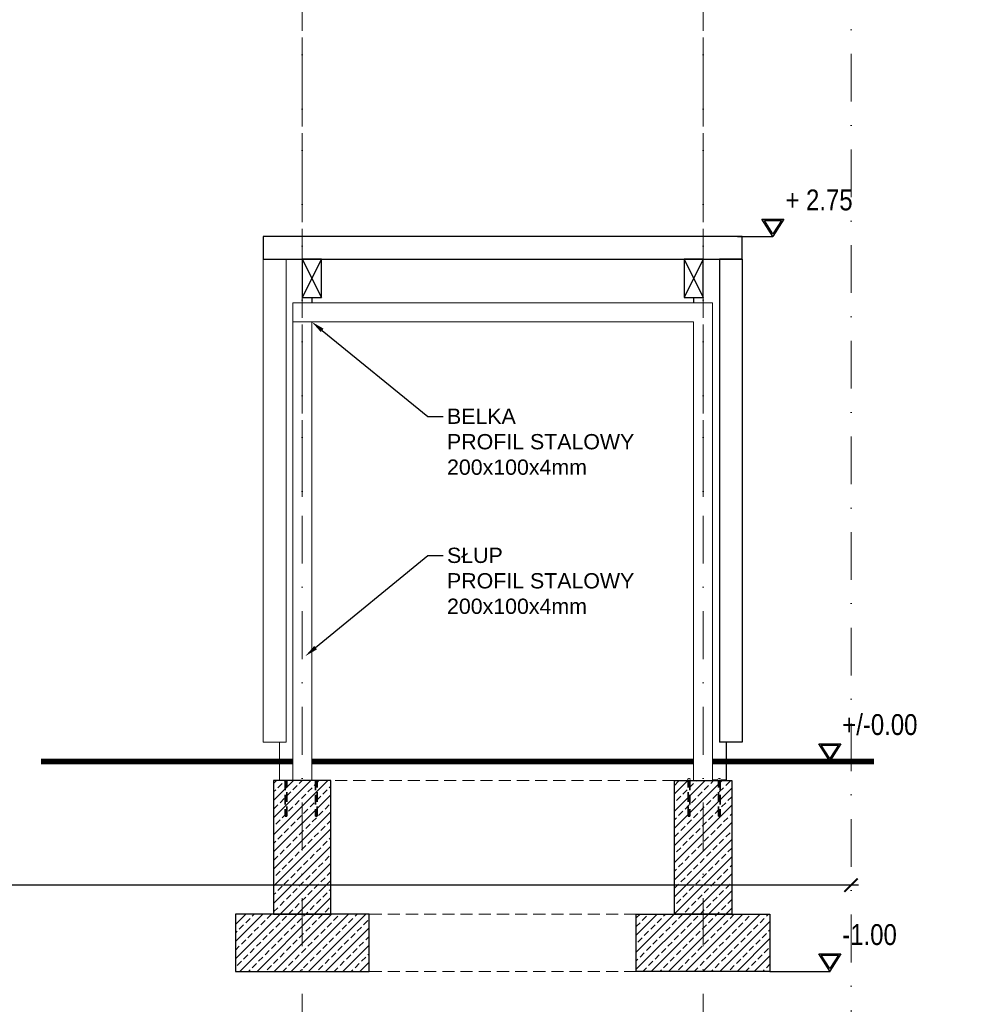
# Model space of a CAD drawing. Header units: millimetres. Extents: x -4186 to -941, y -4992 to -64.
# Tile 17 of 21: x -2532 to -2037, y -1517 to -1001. Entities that reach past the tile are written whole.
import ezdxf
from ezdxf import colors
from ezdxf.entities.mleader import LeaderData, LeaderLine
from ezdxf.math import Vec2, Vec3

# ---------------------------------------------------------------- set-up
doc = ezdxf.new("R2010")
doc.units = ezdxf.units.MM
doc.set_wipeout_variables(frame=1)
for name, pattern in [('DASH', [0.35, 0.25, -0.1]), ('DASHDOT', [1, 0.5, -0.25, 0, -0.25]), ('DASHED2', [9.525, 6.35, -3.175]), ('KTCR', [1.5, 1, -0.5])]:
    doc.linetypes.add(name, pattern=pattern)
for name, color, linetype, lineweight in [('0 - PMProj. - N1 _ naw. z kostki granitowej _ ŚCIEŻKI i PLACYKI', 9, 'Continuous', 0), ('0-pm-granica opracowania', 10, 'DASHDOT', 35), ('3 osie', 200, 'DASHDOT', 13), ('3 przekrój', 10, 'Continuous', 30), ('3 widok', 151, 'Continuous', 18), ('hatch', 13, 'Continuous', 5), ('Z WYM 1 100', 130, 'Continuous', 20)]:
    doc.layers.add(name, color=color, linetype=linetype, lineweight=lineweight)
for name, color, linetype in [('0-pm - urządzenia zabawowe dla psów', 4, 'Continuous'), ('A-kota', 6, 'Continuous'), ('drewno 2', 43, 'Continuous')]:
    doc.layers.add(name, color=color, linetype=linetype)
doc.layers.add('3 stal 1', color=7, linetype='Continuous', true_color=0x93a5c1)
doc.styles.add('100 STD', font='ROMANS.shx', dxfattribs={"width": 0.55, "height": 12})
doc.styles.add('Arial Narrow', font='ARIALN.TTF', dxfattribs={"width": 0.9})
doc.styles.get("Standard").update_dxf_attribs({"font": 'arial.ttf'})
doc.dimstyles.new('100-STD', dxfattribs={"dimscale": 5, "dimtxt": 18, "dimasz": 1.4, "dimexe": 1.6, "dimexo": 6, "dimgap": 1, "dimtad": 1, "dimdec": 1, "dimrnd": 0.5, "dimdsep": 46, "dimtxsty": '100 STD', "dimblk": 'ARCHTICK', "dimcen": 1, "dimdle": 0.8, "dimse1": 1, "dimse2": 1, "dimclrd": 256, "dimclre": 256, "dimclrt": 4, "dimadec": 0, "dimazin": 0, "dimtfac": 1, "dimtdec": 1, "dimtix": 1, "dimtmove": 2, "dimatfit": 3, "dimfxl": 0, "dimtvp": 1, "dimtolj": 1, "dimtzin": 2, "dimarcsym": 0})
pattern_1 = [(45, (-4121.174, -1569.787), (-4.490128, 4.490128), []), (45, (-4116.684, -1569.787), (-4.490128, 4.490128), [3.175, -1.5875])]

# ---------------------------------------------------------------- blocks, each defined once
blk = doc.blocks.new('ss5')
at = {"layer": '0 - PMProj. - N1 _ naw. z kostki granitowej _ ŚCIEŻKI i PLACYKI', "color": 130}
for p, q in [((6739769.6, 5501910.8), (6739769.5, 5501910.8)), ((6739769.5, 5501910.8), (6739769.5, 5501910.8)), ((6739769.5, 5501910.8), (6739769.5, 5501910.6)), ((6739769.8, 5501910.8), (6739769.6, 5501910.8)), ((6739770, 5501910.8), (6739769.8, 5501910.8)), ((6739771.2, 5501911.8), (6739769.9, 5501911.8)), ((6739769.9, 5501911.8), (6739769.9, 5501910.8)), ((6739770.2, 5501910.8), (6739770, 5501910.8)), ((6739770.5, 5501910.8), (6739770.2, 5501910.8)), ((6739770.8, 5501910.8), (6739770.5, 5501910.8)), ((6739771.2, 5501910.8), (6739770.8, 5501910.8)), ((6739772.4, 5501911.8), (6739771.2, 5501911.8)), ((6739771.5, 5501910.8), (6739771.2, 5501910.8)), ((6739771.8, 5501910.8), (6739771.5, 5501910.8)), ((6739772.1, 5501910.8), (6739771.8, 5501910.8)), ((6739772.3, 5501910.8), (6739772.1, 5501910.8)), ((6739772.5, 5501910.8), (6739772.3, 5501910.8)), ((6739772.4, 5501910.8), (6739772.4, 5501911.8)), ((6739772.7, 5501910.8), (6739772.5, 5501910.8)), ((6739772.8, 5501910.8), (6739772.7, 5501910.8)), ((6739772.8, 5501910.8), (6739772.8, 5501910.8)), ((6739772.8, 5501910.6), (6739772.8, 5501910.8))]:
    blk.add_line(p, q, dxfattribs=at)
for points in [[(6739769.5, 5501910.6), (6739772.8, 5501910.6)], [(6739771.2, 5501910.8), (6739771.2, 5501911.8)]]:
    blk.add_lwpolyline(points, dxfattribs=at)
at = {"layer": '0-pm - urządzenia zabawowe dla psów', "color": 1, "linetype": 'DASH', "lineweight": 30, "ltscale": 5}
blk.add_lwpolyline([(6739771.2, 5501912.6), (6739771.2, 5501904.9)], dxfattribs=at)
at = {"color": 7, "linetype": 'Continuous', "lineweight": 30, "true_color": 0xffffff}
blk.add_wipeout([(6739769.9, 5501911.8), (6739772.4, 5501911.8), (6739772.4, 5501910.8), (6739772.8, 5501910.8), (6739772.8, 5501910.6), (6739769.5, 5501910.6), (6739769.5, 5501910.8), (6739769.9, 5501910.8)], dxfattribs=at)
blk = doc.blocks.new('U-kota przekrój')
h = blk.add_hatch(color=256)
h.paths.add_polyline_path([(8.21, 12.93), (-8.21, 12.93), (0, 0)])
h.paths.add_polyline_path([(6.39, 11.93), (0, 1.87), (-6.39, 11.93)], flags=16)
for points in [[(8.21, 12.93), (-8.21, 12.93), (0, 0)], [(6.39, 11.93), (-6.39, 11.93), (0, 1.87)]]:
    blk.add_lwpolyline(points, close=True)
at = {"style": 'Arial Narrow'}
blk.add_attdef('KOTA', (-9.27, 19.38), '', height=15.59, dxfattribs=at)
blk = doc.blocks.new('_ARCHTICK')
at = {"color": 0, "linetype": 'ByBlock', "const_width": 0.15}
blk.add_lwpolyline([(-0.5, -0.5), (0.5, 0.5)], dxfattribs=at)
blk = doc.blocks.new('*D13')
at = {"layer": 'Defpoints', "color": 0, "transparency": 16777216}
for p in [(-2096.73, -718.65), (-3422.96, -1010.67), (-3422.96, -1454.71)]:
    blk.add_point(p, dxfattribs=at)
at = {"layer": 'Z WYM 1 100', "lineweight": -2, "transparency": 16777216}
blk.add_line((-2092.73, -1454.71), (-3426.96, -1454.71), dxfattribs=at)
at = {"layer": 'Z WYM 1 100', "lineweight": -2, "transparency": 16777216, "xscale": 7, "yscale": 7, "zscale": 7, "rotation": 180}
blk.add_blockref('_ARCHTICK', (-3422.96, -1454.71), dxfattribs=at)
at = {"layer": 'Z WYM 1 100', "lineweight": -2, "transparency": 16777216, "xscale": 7, "yscale": 7, "zscale": 7}
blk.add_blockref('_ARCHTICK', (-2096.73, -1454.71), dxfattribs=at)
at = {"layer": 'Z WYM 1 100', "color": 4, "transparency": 16777216, "insert": (-2759.84, -1443.71), "char_height": 12, "attachment_point": 5, "style": '100 STD'}
blk.add_mtext('\\A1;1326', dxfattribs=at)

msp = doc.modelspace()

# ---------------------------------------------------------------- hatches: boundary and pattern name
at = {"layer": 'hatch', "transparency": 33554661}
h = msp.add_hatch(dxfattribs=at)
h.set_pattern_fill('ANSI33', color=253)
h.set_pattern_definition(pattern_1)
h.paths.add_polyline_path([(-2369.2, -1399.88), (-2399.2, -1399.88), (-2399.2, -1469.88), (-2369.2, -1469.88)])
h = msp.add_hatch(dxfattribs=at)
h.set_pattern_fill('ANSI33', color=253)
h.set_pattern_definition(pattern_1)
h.paths.add_polyline_path([(-2189.2, -1399.88), (-2159.2, -1399.88), (-2159.2, -1469.88), (-2189.2, -1469.88)])
h = msp.add_hatch(dxfattribs=at)
h.set_pattern_fill('ANSI33', color=253)
h.set_pattern_definition(pattern_1)
h.paths.add_polyline_path([(-2349.2, -1469.88), (-2419.2, -1469.88), (-2419.2, -1499.88), (-2349.2, -1499.88)])
h = msp.add_hatch(dxfattribs=at)
h.set_pattern_fill('ANSI33', color=253)
h.set_pattern_definition(pattern_1)
h.paths.add_polyline_path([(-2209.2, -1469.88), (-2139.2, -1469.88), (-2139.2, -1499.88), (-2209.2, -1499.88)])

# ---------------------------------------------------------------- linework, layer by layer
for points in [[(-2384.2, -1399.88), (-2399.2, -1399.88), (-2399.2, -1454.26)], [(-2369.2, -1399.88), (-2389.2, -1399.88)], [(-2174.2, -1399.88), (-2159.2, -1399.88), (-2159.2, -1454.26)], [(-2139.2, -1499.88), (-2107.7, -1499.88)]]:
    msp.add_lwpolyline(points)
at = {"layer": '0-pm-granica opracowania', "color": 4, "linetype": 'KTCR', "ltscale": 5}
for points in [[(-2392.26, -1399.88), (-2393.13, -1399.88), (-2393.13, -1418.57), (-2392.26, -1418.57)], [(-2376.38, -1399.88), (-2377.26, -1399.88), (-2377.26, -1418.57), (-2376.38, -1418.57)]]:
    msp.add_lwpolyline(points, close=True, dxfattribs=at)
at = {"layer": '3 osie', "ltscale": 50}
for points in [[(-2384.2, -280.86), (-2384.2, -1251.3)], [(-2174.2, -280.86), (-2174.2, -1251.3)], [(-2096.73, -718.65), (-2096.73, -2196.31)], [(-2384.2, -1010.67), (-2384.2, -1981.12)], [(-2174.2, -1010.67), (-2174.2, -1981.12)]]:
    msp.add_lwpolyline(points, dxfattribs=at)
at = {"layer": '3 przekrój'}
for points in [[(-2384.2, -1146.88), (-2374.2, -1146.88), (-2374.2, -1126.88), (-2384.2, -1126.88)], [(-2184.2, -1146.88), (-2174.2, -1146.88), (-2174.2, -1126.88), (-2184.2, -1126.88)], [(-2369.2, -1399.88), (-2399.2, -1399.88), (-2399.2, -1469.88), (-2369.2, -1469.88)], [(-2189.2, -1399.88), (-2159.2, -1399.88), (-2159.2, -1469.88), (-2189.2, -1469.88)], [(-2349.2, -1469.88), (-2419.2, -1469.88), (-2419.2, -1499.88), (-2349.2, -1499.88)], [(-2209.2, -1469.88), (-2139.2, -1469.88), (-2139.2, -1499.88), (-2209.2, -1499.88)]]:
    msp.add_lwpolyline(points, close=True, dxfattribs=at)
for points in [[(-2374.2, -1126.88), (-2384.2, -1146.88)], [(-2384.2, -1126.88), (-2374.2, -1146.88)], [(-2174.2, -1126.88), (-2184.2, -1146.88)], [(-2184.2, -1126.88), (-2174.2, -1146.88)], [(-2379.2, -1146.88), (-2379.2, -1149.68)], [(-2179.2, -1146.88), (-2179.2, -1149.68)]]:
    msp.add_lwpolyline(points, dxfattribs=at)
for points in [[(-2389.2, -1389.88, 3, 3, 0), (-2521.03, -1389.88, 0, 0, 0)], [(-2179.2, -1389.88, 3, 3, 0), (-2379.2, -1389.88, 0, 0, 0)], [(-2084.75, -1389.88, 3, 3, 0), (-2169.2, -1389.88, 0, 0, 0)]]:
    msp.add_lwpolyline(points, format="xyseb", dxfattribs=at)
at = {"layer": '3 stal 1', "color": 5}
msp.add_lwpolyline([(-2162.2, -1379.68), (-2162.2, -1399.68), (-2169.2, -1399.68)], dxfattribs=at)
at = {"layer": '3 widok'}
msp.add_line((-2379.2, -1159.68), (-2389.2, -1159.68), dxfattribs=at)
at = {"layer": '3 widok', "lineweight": 5}
for points in [[(-2404.7, -1126.88), (-2404.7, -1379.88)], [(-2404.7, -1126.88), (-2392.7, -1126.88), (-2392.7, -1379.88)], [(-2404.7, -1379.88), (-2392.7, -1379.88)]]:
    msp.add_lwpolyline(points, dxfattribs=at)
at = {"layer": '3 widok'}
for points in [[(-2389.2, -1149.68), (-2169.2, -1149.68)], [(-2389.2, -1149.68), (-2389.2, -1399.88)], [(-2169.2, -1149.68), (-2169.2, -1399.68)], [(-2179.2, -1159.68), (-2379.2, -1159.68)], [(-2379.2, -1159.68), (-2379.2, -1399.88)], [(-2179.2, -1159.68), (-2179.2, -1389.88)], [(-2179.2, -1389.88), (-2179.2, -1399.88)], [(-2169.2, -1389.88), (-2169.2, -1399.88)]]:
    msp.add_lwpolyline(points, dxfattribs=at)
at = {"layer": '3 widok', "color": 5, "lineweight": 5}
msp.add_lwpolyline([(-2396.2, -1379.68), (-2396.2, -1399.68), (-2389.2, -1399.68)], dxfattribs=at)
at = {"layer": '3 widok', "linetype": 'DASHED2'}
for points in [[(-2189.2, -1399.88), (-2189.2, -1399.88), (-2369.2, -1399.88)], [(-2209.2, -1469.88), (-2349.2, -1469.88)], [(-2209.2, -1499.88), (-2349.2, -1499.88)]]:
    msp.add_lwpolyline(points, dxfattribs=at)
at = {"layer": 'A-kota'}
msp.add_lwpolyline([(-2156.2, -1114.88), (-2137.62, -1114.88)], dxfattribs=at)
at = {"layer": 'drewno 2'}
msp.add_lwpolyline([(-2404.7, -1126.88), (-2153.7, -1126.88), (-2153.7, -1114.88), (-2404.7, -1114.88)], close=True, dxfattribs=at)
for points in [[(-2153.7, -1126.88), (-2165.7, -1126.88), (-2165.7, -1379.88)], [(-2153.7, -1126.88), (-2153.7, -1379.88)], [(-2153.7, -1379.88), (-2165.7, -1379.88)]]:
    msp.add_lwpolyline(points, dxfattribs=at)

# ---------------------------------------------------------------- block references
at = {"layer": 'A-kota'}
ref = msp.add_blockref('U-kota przekrój', (-2137.62, -1114.88), dxfattribs=dict(at, xscale=-0.7019999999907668, yscale=0.7019999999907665, zscale=0.7019999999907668))
ref.add_attrib('KOTA', '+ 2.75', (-2131.11, -1101.27), dxfattribs={"layer": '0', "height": 10.946, "style": 'Arial Narrow'})
ref = msp.add_blockref('U-kota przekrój', (-2107.82, -1389.68), dxfattribs=dict(at, xscale=-0.7019999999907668, yscale=0.7019999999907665, zscale=0.7019999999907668))
ref.add_attrib('KOTA', '+/-0.00', (-2101.31, -1376.07), dxfattribs={"layer": '0', "height": 10.946, "style": 'Arial Narrow'})
ref = msp.add_blockref('U-kota przekrój', (-2107.82, -1499.68), dxfattribs=dict(at, xscale=-0.7019999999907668, yscale=0.7019999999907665, zscale=0.7019999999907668))
ref.add_attrib('KOTA', '-1.00', (-2101.31, -1486.07), dxfattribs={"layer": '0', "height": 10.946, "style": 'Arial Narrow'})

# ---------------------------------------------------------------- leaders
at = {"layer": 'Z WYM 1 100'}
ml = msp.add_multileader_mtext('Standard', dxfattribs=at)
ml.set_content('BELKA  \\PPROFIL STALOWY\\P200x100x4mm', color=256)
ml.set_leader_properties()
ml.build(insert=Vec2(0, 0))
ml.multileader.update_dxf_attribs({"arrow_head_size": 7})
ctx = ml.context
ctx.base_point, ctx.char_height, ctx.arrow_head_size, ctx.plane_origin = Vec3(-2310.36, -1209.14), 8, 7, Vec3(-138817.85, 3757.7)
notes = []
notes.append((ctx, [(0, (1, 1, 0), (-2318.36, -1209.14), (1, 0), 8, [(0, [(-2379.2, -1159.68)], 0, [])])]))
ctx.mtext.insert, ctx.mtext.width = Vec3(-2308.36, -1205.08), 311.1235
ml = msp.add_multileader_mtext('Standard', dxfattribs=at)
ml.set_content('SŁUP \\PPROFIL STALOWY\\P200x100x4mm', color=256)
ml.set_leader_properties()
ml.build(insert=Vec2(0, 0))
ml.multileader.update_dxf_attribs({"arrow_head_size": 7})
ctx = ml.context
ctx.base_point, ctx.char_height, ctx.arrow_head_size, ctx.plane_origin = Vec3(-2310.36, -1282.01), 8, 7, Vec3(-138817.85, 3684.84)
notes.append((ctx, [(0, (1, 1, 0), (-2318.36, -1282.01), (1, 0), 8, [(0, [(-2382.61, -1334.73)], 0, [])])]))
ctx.mtext.insert, ctx.mtext.width = Vec3(-2308.36, -1277.94), 311.1235
for ctx, leaders in notes:
    for number, flags, end, landing, length, lines in leaders:
        leader = LeaderData()
        leader.index, (leader.has_last_leader_line, leader.has_dogleg_vector, leader.attachment_direction) = number, flags
        leader.last_leader_point, leader.dogleg_vector, leader.dogleg_length = Vec3(end), Vec3(landing), length
        for number, points, colour, breaks in lines:
            line = LeaderLine()
            line.index, line.vertices, line.color, line.breaks = number, Vec3.list(points), colors.encode_raw_color(colour), breaks
            leader.lines.append(line)
        ctx.leaders.append(leader)

# ---------------------------------------------------------------- next in the draw order: block references
at = {"layer": '0-pm - urządzenia zabawowe dla psów', "color": 3, "linetype": 'Continuous', "lineweight": 30, "xscale": -0.5, "yscale": 0.5, "zscale": 0.5}
for p in [(3367704, -2752354.98), (3367719.88, -2752354.98)]:
    msp.add_blockref('ss5', p, dxfattribs=at)

# ---------------------------------------------------------------- next in the draw order: linework, layer by layer
at = {"layer": '0-pm-granica opracowania', "color": 4, "linetype": 'KTCR', "ltscale": 5}
for points in [[(-2182.01, -1399.88), (-2181.13, -1399.88), (-2181.13, -1418.57), (-2182.01, -1418.57)], [(-2166.13, -1399.88), (-2165.26, -1399.88), (-2165.26, -1418.57), (-2166.13, -1418.57)]]:
    msp.add_lwpolyline(points, close=True, dxfattribs=at)

# ---------------------------------------------------------------- next in the draw order: dimensions: what is measured, and where the dimension line sits
at = {"layer": 'Z WYM 1 100'}
dim = msp.add_linear_dim(base=(-3422.96, -1454.71), p1=(-2096.73, -718.65), p2=(-3422.96, -1010.67), dimstyle='100-STD', dxfattribs=at)
dim.commit()
dim.dimension.update_dxf_attribs({"geometry": '*D13', "text_midpoint": (-2759.84, -1443.71)})

doc.saveas('drawing.dxf')
